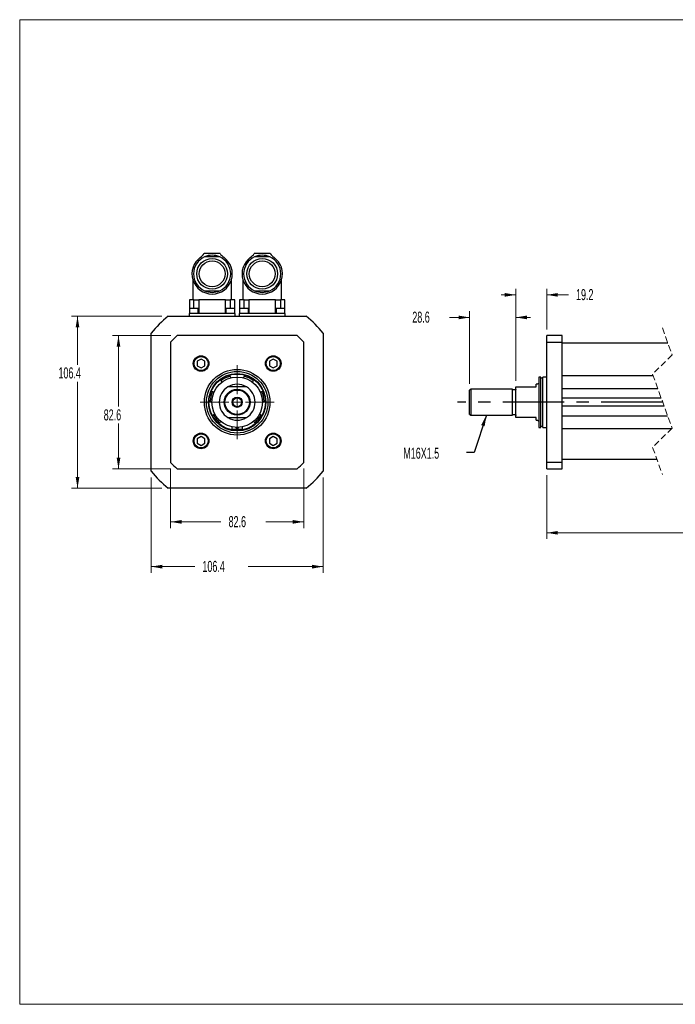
# Model space of a CAD drawing. Header units: millimetres. Extents: x 6 to 273, y 6 to 209.
# Tile 1 of 2: x 6 to 141, y 6 to 209. Entities that reach past the tile are written whole.
import ezdxf

# ---------------------------------------------------------------- set-up
doc = ezdxf.new("R2010")
doc.units = ezdxf.units.MM
doc.linetypes.add('CENTERX2', pattern=[20.32, 12.7, -2.54, 2.54, -2.54])
doc.linetypes.add('HIDDEN', pattern=[1.905, 1.27, -0.635])
doc.styles.add('SLDTEXTSTYLE0', font='TXT', dxfattribs={"width": 0.605})
doc.dimstyles.new('SLDDIMSTYLE0', dxfattribs={"dimtxt": 2.286, "dimasz": 2.286, "dimexe": 0, "dimexo": 0.0625, "dimgap": 0.5715, "dimtad": 0, "dimtih": 1, "dimtoh": 1, "dimdec": 1, "dimlfac": 3, "dimrnd": 1e-09, "dimzin": 12, "dimdsep": 46, "dimtxsty": 'SLDTEXTSTYLE0', "dimsah": 1, "dimcen": 0.09, "dimadec": 0, "dimazin": 0, "dimtfac": 1, "dimtdec": 1, "dimtofl": 0, "dimtmove": 0, "dimatfit": 3, "dimfxl": 0, "dimtolj": 1, "dimtzin": 12, "dimarcsym": 0})
doc.dimstyles.new('SLDDIMSTYLE1', dxfattribs={"dimtxt": 2.286, "dimasz": 2.286, "dimexe": 0, "dimexo": 0.0625, "dimgap": 0.5715, "dimtad": 0, "dimtih": 1, "dimtoh": 1, "dimdec": 1, "dimlfac": 3, "dimrnd": 1e-09, "dimzin": 12, "dimdsep": 46, "dimtxsty": 'SLDTEXTSTYLE0', "dimsah": 1, "dimcen": 0.09, "dimadec": 0, "dimazin": 0, "dimtfac": 1, "dimtdec": 1, "dimtofl": 0, "dimtmove": 0, "dimatfit": 3, "dimfxl": 0, "dimtolj": 1, "dimtzin": 12, "dimarcsym": 0})
doc.dimstyles.new('SLDDIMSTYLE2', dxfattribs={"dimtxt": 2.286, "dimasz": 2.286, "dimexe": 0, "dimexo": 0.0625, "dimgap": 0.5715, "dimtad": 0, "dimtih": 1, "dimtoh": 1, "dimdec": 0, "dimrnd": 1e-09, "dimzin": 0, "dimdsep": 46, "dimtxsty": 'Standard', "dimsah": 1, "dimcen": 0.09, "dimadec": 0, "dimazin": 0, "dimtfac": 1, "dimtdec": 0, "dimtofl": 0, "dimtmove": 0, "dimatfit": 3, "dimfxl": 0, "dimtolj": 1, "dimtzin": 0, "dimarcsym": 0})

# ---------------------------------------------------------------- blocks, each defined once
blk = doc.blocks.new('SW_BROKEN_VIEW_0')
at = {"color": 0, "linetype": 'CENTERX2'}
for p, q in [((0, 0), (-42.36, 0)), ((132.26, 0), (12.7, 0))]:
    blk.add_line(p, q, dxfattribs=at)
blk = doc.blocks.new('*D6')
at = {"color": 7, "linetype": 'Continuous', "lineweight": 0}
for p, q in [((114.92, 114.86), (114.92, 101.67)), ((194.95, 110.88), (194.95, 101.67)), ((175.09, 104.08), (173.94, 101.79)), ((175.66, 102.94), (175.09, 104.08)), ((114.92, 102.94), (148.57, 102.94)), ((173.37, 102.94), (159.6, 102.94)), ((173.94, 101.79), (173.37, 102.94)), ((194.95, 102.94), (175.66, 102.94))]:
    blk.add_line(p, q, dxfattribs=at)
for points in [[(114.92, 102.94), (117.2, 102.56), (117.2, 103.32)], [(194.95, 102.94), (192.66, 103.32), (192.66, 102.56)]]:
    blk.add_solid(points, dxfattribs=at)
at = {"color": 7, "linetype": 'Continuous', "lineweight": 0, "insert": (150.16, 104.13), "char_height": 2.286, "attachment_point": 1, "style": 'SLDTEXTSTYLE0'}
blk.add_mtext('345.4', dxfattribs=at)
blk = doc.blocks.new('*D7')
at = {"color": 7, "linetype": 'Continuous', "lineweight": 0}
for p, q in [((108.53, 134.33), (108.53, 153.32)), ((114.92, 144.92), (114.92, 153.32)), ((108.53, 152.05), (105.49, 152.05)), ((114.92, 152.05), (119.38, 152.05))]:
    blk.add_line(p, q, dxfattribs=at)
for points in [[(108.53, 152.05), (106.25, 152.43), (106.25, 151.67)], [(114.92, 152.05), (117.2, 151.67), (117.2, 152.43)]]:
    blk.add_solid(points, dxfattribs=at)
at = {"color": 7, "linetype": 'Continuous', "lineweight": 0, "insert": (120.96, 153.24), "char_height": 2.286, "attachment_point": 1, "style": 'SLDTEXTSTYLE0'}
blk.add_mtext('19.2', dxfattribs=at)
blk = doc.blocks.new('*D8')
at = {"color": 7, "linetype": 'Continuous', "lineweight": 0}
for p, q in [((99.01, 133.68), (99.01, 148.66)), ((108.53, 134.33), (108.53, 148.66)), ((99.01, 147.39), (94.87, 147.39)), ((108.53, 147.39), (111.58, 147.39))]:
    blk.add_line(p, q, dxfattribs=at)
for points in [[(99.01, 147.39), (96.72, 147.77), (96.72, 147.01)], [(108.53, 147.39), (110.82, 147.01), (110.82, 147.77)]]:
    blk.add_solid(points, dxfattribs=at)
at = {"color": 7, "linetype": 'Continuous', "lineweight": 0, "insert": (87.18, 148.59), "char_height": 2.286, "attachment_point": 1, "style": 'SLDTEXTSTYLE0'}
blk.add_mtext('28.6', dxfattribs=at)
blk = doc.blocks.new('*D10')
at = {"color": 7, "linetype": 'Continuous', "lineweight": 0}
for p, q in [((37.29, 116.21), (37.29, 103.93)), ((64.8, 116.21), (64.8, 103.93)), ((37.29, 105.2), (47.69, 105.2)), ((64.8, 105.2), (56.97, 105.2))]:
    blk.add_line(p, q, dxfattribs=at)
for points in [[(37.29, 105.2), (39.57, 104.82), (39.57, 105.58)], [(64.8, 105.2), (62.52, 105.58), (62.52, 104.82)]]:
    blk.add_solid(points, dxfattribs=at)
at = {"color": 7, "linetype": 'Continuous', "lineweight": 0, "insert": (49.27, 106.39), "char_height": 2.286, "attachment_point": 1, "style": 'SLDTEXTSTYLE0'}
blk.add_mtext('82.6', dxfattribs=at)
blk = doc.blocks.new('*D11')
at = {"color": 7, "linetype": 'Continuous', "lineweight": 0}
for p, q in [((33.31, 114.37), (33.31, 94.69)), ((68.78, 114.37), (68.78, 94.69)), ((33.31, 95.96), (42.29, 95.96)), ((68.78, 95.96), (53.32, 95.96))]:
    blk.add_line(p, q, dxfattribs=at)
for points in [[(33.31, 95.96), (35.59, 95.57), (35.59, 96.34)], [(68.78, 95.96), (66.5, 96.34), (66.5, 95.57)]]:
    blk.add_solid(points, dxfattribs=at)
at = {"color": 7, "linetype": 'Continuous', "lineweight": 0, "insert": (43.87, 97.15), "char_height": 2.286, "attachment_point": 1, "style": 'SLDTEXTSTYLE0'}
blk.add_mtext('106.4', dxfattribs=at)
blk = doc.blocks.new('*D12')
at = {"color": 7, "linetype": 'Continuous', "lineweight": 0}
for p, q in [((37.37, 143.65), (25.29, 143.65)), ((26.56, 143.65), (26.56, 128.98)), ((26.56, 116.13), (26.56, 125.48)), ((37.37, 116.13), (25.29, 116.13))]:
    blk.add_line(p, q, dxfattribs=at)
for points in [[(26.56, 143.65), (26.18, 141.36), (26.94, 141.36)], [(26.56, 116.13), (26.94, 118.42), (26.18, 118.42)]]:
    blk.add_solid(points, dxfattribs=at)
at = {"color": 7, "linetype": 'Continuous', "lineweight": 0, "insert": (23.51, 128.42), "char_height": 2.286, "attachment_point": 1, "style": 'SLDTEXTSTYLE0'}
blk.add_mtext('82.6', dxfattribs=at)
blk = doc.blocks.new('*D13')
at = {"color": 7, "linetype": 'Continuous', "lineweight": 0}
for p, q in [((35.52, 147.63), (16.83, 147.63)), ((18.1, 147.63), (18.1, 137.64)), ((18.1, 112.15), (18.1, 134.13)), ((35.52, 112.15), (16.83, 112.15))]:
    blk.add_line(p, q, dxfattribs=at)
for points in [[(18.1, 147.63), (17.72, 145.34), (18.48, 145.34)], [(18.1, 112.15), (18.48, 114.44), (17.72, 114.44)]]:
    blk.add_solid(points, dxfattribs=at)
at = {"color": 7, "linetype": 'Continuous', "lineweight": 0, "insert": (14.17, 137.08), "char_height": 2.286, "attachment_point": 1, "style": 'SLDTEXTSTYLE0'}
blk.add_mtext('106.4', dxfattribs=at)
blk = doc.blocks.new('SW_CENTERMARKSYMBOL_0')
at = {"color": 0, "linetype": 'Continuous', "lineweight": 0}
for p, q in [((0, 1.69), (0, 7.62)), ((-1.69, 0), (-7.62, 0)), ((0, 0), (-0.85, 0)), ((0, 0), (0, 0.85)), ((0, 0), (0, -0.85)), ((0, 0), (0.85, 0)), ((1.69, 0), (7.62, 0)), ((0, -1.69), (0, -7.62))]:
    blk.add_line(p, q, dxfattribs=at)

msp = doc.modelspace()

# ---------------------------------------------------------------- linework, layer by layer
at = {"color": 7, "linetype": 'Continuous', "lineweight": 0}
for p, q in [((6.172, 208.836), (272.872, 208.836)), ((6.172, 208.836), (6.172, 5.636)), ((6.172, 5.636), (272.872, 5.636))]:
    msp.add_line(p, q, dxfattribs=at)
at = {"color": 7, "linetype": 'Continuous', "lineweight": 30}
for p, q in [((47.545, 160.556), (44.212, 160.556)), ((57.878, 160.556), (54.545, 160.556)), ((47.442, 159.889), (44.315, 159.889)), ((57.775, 159.889), (54.648, 159.889)), ((44.315, 152.889), (47.442, 152.889)), ((54.648, 152.889), (57.775, 152.889)), ((42.124, 151.056), (41.212, 151.056)), ((42.124, 149.223), (42.124, 151.056)), ((42.124, 151.056), (43.107, 151.056)), ((43.107, 151.056), (43.107, 148.223)), ((48.65, 151.056), (43.107, 151.056)), ((48.65, 148.223), (48.65, 151.056)), ((48.65, 151.056), (49.633, 151.056)), ((49.633, 151.056), (49.633, 149.223)), ((50.545, 151.056), (49.633, 151.056)), ((52.457, 151.056), (51.545, 151.056)), ((52.457, 149.223), (52.457, 151.056)), ((52.457, 151.056), (53.44, 151.056)), ((53.44, 151.056), (53.44, 148.223)), ((58.983, 151.056), (53.44, 151.056)), ((58.983, 148.223), (58.983, 151.056)), ((58.983, 151.056), (59.966, 151.056)), ((59.966, 151.056), (59.966, 149.223)), ((60.878, 151.056), (59.966, 151.056)), ((43.024, 149.223), (41.19, 149.223)), ((50.566, 149.223), (48.733, 149.223)), ((53.357, 149.223), (51.524, 149.223)), ((60.899, 149.223), (59.066, 149.223)), ((36.793, 147.627), (65.297, 147.627)), ((42.303, 148.223), (41.19, 148.223)), ((41.212, 147.627), (41.212, 148.223)), ((45.878, 148.223), (42.303, 148.223)), ((49.453, 148.223), (45.878, 148.223)), ((50.566, 148.223), (49.453, 148.223)), ((50.545, 148.223), (50.545, 147.627)), ((52.636, 148.223), (51.524, 148.223)), ((51.545, 147.627), (51.545, 148.223)), ((56.212, 148.223), (52.636, 148.223)), ((59.787, 148.223), (56.212, 148.223)), ((60.899, 148.223), (59.787, 148.223)), ((60.878, 148.223), (60.878, 147.627)), ((33.307, 115.637), (33.307, 144.142)), ((37.287, 142.294), (37.287, 117.484)), ((63.45, 143.648), (38.64, 143.648)), ((64.803, 117.484), (64.803, 142.294)), ((68.783, 144.142), (68.783, 115.637)), ((114.919, 142.294), (114.919, 143.648)), ((118.094, 143.648), (114.919, 143.648)), ((114.919, 117.484), (114.919, 142.294)), ((114.919, 142.294), (118.094, 142.294)), ((118.094, 142.294), (118.094, 143.648)), ((118.094, 117.484), (118.094, 142.294)), ((139.912, 142.055), (118.094, 142.055)), ((43.596, 138.794), (42.802, 138.335)), ((42.802, 138.335), (42.802, 137.419)), ((44.39, 138.335), (43.596, 138.794)), ((44.39, 137.419), (44.39, 138.335)), ((58.494, 138.794), (57.7, 138.335)), ((57.7, 138.335), (57.7, 137.419)), ((59.287, 138.335), (58.494, 138.794)), ((59.287, 137.419), (59.287, 138.335)), ((42.802, 137.419), (43.596, 136.961)), ((43.596, 136.961), (44.39, 137.419)), ((57.7, 137.419), (58.494, 136.961)), ((58.494, 136.961), (59.287, 137.419)), ((113.31, 135.096), (113.31, 124.682)), ((113.708, 124.682), (113.708, 135.096)), ((114.131, 124.682), (114.131, 135.096)), ((52.953, 133.064), (49.137, 133.064)), ((99.01, 127.369), (99.01, 132.409)), ((99.264, 132.556), (99.264, 127.223)), ((107.858, 127.223), (107.858, 132.556)), ((108.535, 126.714), (108.535, 133.064)), ((108.535, 133.064), (112.768, 133.064)), ((112.768, 133.064), (112.768, 133.594)), ((138.546, 130.736), (118.094, 130.736)), ((139.155, 129.043), (118.094, 129.043)), ((49.137, 126.714), (52.953, 126.714)), ((112.768, 126.714), (108.535, 126.714)), ((112.768, 126.185), (112.768, 126.714)), ((50.78, 124.689), (50.78, 124.598)), ((50.78, 124.598), (51.309, 124.598)), ((51.309, 124.598), (51.309, 124.689)), ((43.596, 122.818), (42.802, 122.36)), ((42.802, 122.36), (42.802, 121.443)), ((44.39, 122.36), (43.596, 122.818)), ((44.39, 121.443), (44.39, 122.36)), ((58.494, 122.818), (57.7, 122.36)), ((57.7, 122.36), (57.7, 121.443)), ((59.287, 122.36), (58.494, 122.818)), ((59.287, 121.443), (59.287, 122.36)), ((42.802, 121.443), (43.596, 120.985)), ((43.596, 120.985), (44.39, 121.443)), ((57.7, 121.443), (58.494, 120.985)), ((58.494, 120.985), (59.287, 121.443)), ((118.094, 118.173), (137.627, 118.173)), ((38.64, 116.131), (63.45, 116.131)), ((118.094, 117.484), (114.919, 117.484)), ((114.919, 116.131), (114.919, 117.484)), ((114.919, 116.131), (118.094, 116.131)), ((118.094, 116.131), (118.094, 117.484)), ((65.297, 112.152), (36.793, 112.152))]:
    msp.add_line(p, q, dxfattribs=at)
at = {"color": 7, "linetype": 'HIDDEN', "lineweight": 0}
for p, q in [((138.77, 145.23), (140.77, 139.672)), ((140.77, 139.672), (136.77, 135.672)), ((136.77, 135.672), (140.77, 124.556)), ((140.77, 124.556), (136.77, 120.556)), ((136.77, 120.556), (138.77, 114.998))]:
    msp.add_line(p, q, dxfattribs=at)
at = {"color": 7, "linetype": 'Continuous', "lineweight": 30}
for centre, radius in [((45.878, 156.389), 3.167), ((45.878, 156.389), 2.667), ((56.212, 156.389), 3.167), ((56.212, 156.389), 2.667), ((43.594, 137.877), 1.609), ((43.596, 137.877), 1.588), ((43.596, 137.877), 1.455), ((58.496, 137.877), 1.609), ((58.494, 137.877), 1.588), ((58.494, 137.877), 1.455), ((51.045, 129.889), 6.773), ((51.045, 129.889), 6.35), ((51.045, 129.889), 5.927), ((51.045, 129.889), 5.821), ((51.045, 129.889), 5.207), ((51.045, 129.889), 2.667), ((51.045, 129.889), 2.52), ((51.045, 129.889), 1.058), ((51.045, 129.889), 1.049), ((51.045, 129.889), 0.926), ((43.594, 121.901), 1.609), ((43.596, 121.901), 1.588), ((43.596, 121.901), 1.455), ((58.496, 121.901), 1.609), ((58.494, 121.901), 1.588), ((58.494, 121.901), 1.455)]:
    msp.add_circle(centre, radius, dxfattribs=at)
for centre, radius, start, end in [((41.963, 161.99), 2.667, 304.95382, 327.46864), ((49.793, 161.99), 2.667, 212.53136, 235.04618), ((52.297, 161.99), 2.667, 304.95382, 327.46864), ((60.126, 161.99), 2.667, 212.53136, 235.04618), ((45.878, 156.389), 4.167, 124.95382, 55.04618), ((45.878, 156.389), 3.833, 114.07061, 245.92939), ((45.878, 156.389), 3.833, 65.92939, 114.07061), ((45.878, 156.389), 3.833, 294.07061, 65.92939), ((56.212, 156.389), 4.167, 124.95382, 55.04618), ((56.212, 156.389), 3.833, 114.07061, 245.92939), ((56.212, 156.389), 3.833, 65.92939, 114.07061), ((56.212, 156.389), 3.833, 294.07061, 65.92939), ((45.878, 156.389), 3.833, 245.92939, 294.07061), ((56.212, 156.389), 3.833, 245.92939, 294.07061), ((51.045, 129.889), 22.754, 128.78199, 141.21801), ((51.045, 129.889), 22.754, 38.78199, 51.21801), ((51.045, 129.889), 18.525, 132.03915, 137.96085), ((51.045, 129.889), 18.525, 42.03915, 47.96085), ((46.354, 133.63), 1.588, 14.64645, 37.33716), ((51.045, 129.889), 5.556, 105.17128, 126.25729), ((51.045, 135.889), 1.588, 194.09142, 216.78212), ((51.045, 135.889), 1.588, 323.21788, 345.90858), ((51.045, 129.889), 5.556, 53.74271, 74.82872), ((55.736, 133.63), 1.588, 142.66284, 165.35355), ((51.045, 129.889), 5.556, 156.59985, 177.68586), ((46.354, 133.63), 1.588, 245.51999, 268.21069), ((51.045, 129.889), 3.704, 121.00272, 238.99728), ((51.045, 129.889), 3.704, 58.99728, 121.00272), ((51.045, 129.889), 3.704, 301.00272, 58.99728), ((55.736, 133.63), 1.588, 271.78931, 294.48001), ((51.045, 129.889), 5.556, 2.31414, 23.40015), ((45.195, 128.554), 1.588, 66.07502, 88.76573), ((56.894, 128.554), 1.588, 91.23427, 113.92498), ((45.195, 128.554), 1.588, 296.94856, 319.63926), ((51.045, 129.889), 5.556, 208.02843, 229.11443), ((51.045, 129.889), 3.704, 238.99728, 301.00272), ((51.045, 129.889), 5.556, 310.88557, 331.97157), ((56.894, 128.554), 1.588, 220.36074, 243.05144), ((48.442, 124.484), 1.588, 117.50359, 140.1943), ((48.442, 124.484), 1.588, 348.37713, 11.06783), ((51.045, 129.889), 5.556, 259.457, 280.543), ((53.648, 124.484), 1.588, 168.93217, 191.62287), ((53.648, 124.484), 1.588, 39.8057, 62.49641), ((51.045, 129.889), 18.525, 222.03915, 227.96085), ((51.045, 129.889), 18.525, 312.03915, 317.96085), ((51.045, 129.889), 22.754, 218.78199, 231.21801), ((51.045, 129.889), 22.754, 308.78199, 321.21801)]:
    msp.add_arc(centre, radius, start, end, dxfattribs=at)
for points in [[(41.878, 155.222), (41.878, 151.056)], [(49.878, 151.056), (49.878, 155.222)], [(52.212, 155.222), (52.212, 151.056)], [(60.212, 151.056), (60.212, 155.222)], [(41.212, 151.056), (41.212, 149.223)], [(50.545, 149.223), (50.545, 151.056)], [(51.545, 151.056), (51.545, 149.223)], [(60.878, 149.223), (60.878, 151.056)], [(41.19, 149.223), (41.19, 148.223)], [(43.024, 148.223), (43.024, 149.223)], [(48.733, 149.223), (48.733, 148.223)], [(50.566, 148.223), (50.566, 149.223)], [(51.524, 149.223), (51.524, 148.223)], [(53.357, 148.223), (53.357, 149.223)], [(59.066, 149.223), (59.066, 148.223)], [(60.899, 148.223), (60.899, 149.223)], [(113.708, 135.096), (113.31, 135.096)], [(114.131, 134.842), (113.708, 134.842)], [(114.919, 135.096), (114.131, 135.096)], [(118.094, 135.373), (136.877, 135.373)], [(99.264, 132.556), (99.01, 132.409)], [(107.858, 132.556), (99.264, 132.556)], [(108.366, 132.429), (107.858, 132.429)], [(112.887, 133.594), (112.768, 133.594)], [(137.852, 132.664), (118.094, 132.664)], [(99.01, 127.369), (99.264, 127.223)], [(99.264, 127.223), (107.858, 127.223)], [(107.858, 127.349), (108.366, 127.349)], [(112.768, 126.185), (112.887, 126.185)], [(118.094, 127.114), (139.849, 127.114)], [(113.31, 124.682), (113.708, 124.682)], [(113.708, 124.936), (114.131, 124.936)], [(114.131, 124.682), (114.919, 124.682)], [(140.62, 124.406), (118.094, 124.406)]]:
    msp.add_open_spline(points, degree=1, dxfattribs=at)
for points, knots in [([(108.535, 132.599), (108.534, 132.588), (108.533, 132.565), (108.523, 132.533), (108.507, 132.504), (108.486, 132.478), (108.46, 132.457), (108.431, 132.441), (108.399, 132.431), (108.377, 132.43), (108.366, 132.429)], [0, 0, 0, 0, 0.1249987, 0.2499987, 0.3749961, 0.5000012, 0.6250008, 0.7500026, 0.8750157, 1, 1, 1, 1]), ([(113.31, 134.017), (113.309, 133.995), (113.307, 133.95), (113.291, 133.885), (113.266, 133.824), (113.231, 133.767), (113.187, 133.716), (113.137, 133.673), (113.08, 133.638), (113.018, 133.613), (112.953, 133.597), (112.909, 133.595), (112.887, 133.594)], [0, 0, 0, 0, 0.100001, 0.2000015, 0.3000023, 0.4000036, 0.5000062, 0.5999979, 0.7000043, 0.800006, 0.9000041, 1, 1, 1, 1]), ([(108.366, 127.349), (108.377, 127.349), (108.399, 127.347), (108.431, 127.337), (108.46, 127.322), (108.486, 127.301), (108.507, 127.275), (108.523, 127.245), (108.533, 127.213), (108.534, 127.191), (108.535, 127.18)], [0, 0, 0, 0, 0.1249843, 0.2499976, 0.3749993, 0.499998, 0.625003, 0.7499993, 0.8750015, 1, 1, 1, 1]), ([(112.887, 126.185), (112.909, 126.184), (112.953, 126.182), (113.018, 126.166), (113.08, 126.141), (113.137, 126.106), (113.187, 126.062), (113.231, 126.012), (113.266, 125.955), (113.291, 125.893), (113.307, 125.828), (113.309, 125.784), (113.31, 125.762)], [0, 0, 0, 0, 0.0999959, 0.1999941, 0.299996, 0.4000021, 0.4999938, 0.5999966, 0.6999981, 0.7999983, 0.9, 1, 1, 1, 1])]:
    msp.add_open_spline(points, degree=3, knots=knots, dxfattribs=at)

# ---------------------------------------------------------------- block references
at = {"color": 7, "linetype": 'Continuous', "lineweight": 0}
msp.add_blockref('SW_CENTERMARKSYMBOL_0', (51.045, 129.889), dxfattribs=at)
at = {"color": 7, "linetype": 'Continuous'}
msp.add_blockref('SW_BROKEN_VIEW_0', (138.85, 129.889), dxfattribs=at)

# ---------------------------------------------------------------- texts
at = {"color": 7, "linetype": 'Continuous', "lineweight": 0, "insert": (85.323, 120.516), "char_height": 2.286, "attachment_point": 1, "style": 'SLDTEXTSTYLE0'}
msp.add_mtext('M16X1.5', dxfattribs=at)

# ---------------------------------------------------------------- dimensions: what is measured, and where the dimension line sits
at = {"color": 7, "linetype": 'Continuous', "lineweight": 0}
for base, p1, p2, dimstyle, picture, middle in [((108.535, 152.047), (114.919, 143.648), (108.535, 133.064), 'SLDDIMSTYLE1', '*D7', (124.02, 152.047)), ((99.01, 147.392), (108.535, 133.064), (99.01, 132.409), 'SLDDIMSTYLE1', '*D8', (90.231, 147.392)), ((64.80323, 105.19996), (37.28656, 117.48424), (64.80323, 117.48424), 'SLDDIMSTYLE0', '*D10', (52.32731, 105.19996)), ((68.783, 95.955), (33.307, 115.637), (68.783, 115.637), 'SLDDIMSTYLE0', '*D11', (47.803, 95.955))]:
    dim = msp.add_linear_dim(base=base, p1=p1, p2=p2, dimstyle=dimstyle, dxfattribs=at)
    dim.commit()
    dim.dimension.update_dxf_attribs({"geometry": picture, "text_midpoint": middle, "dimtype": 160})
for base, p1, p2, picture, middle in [((18.103, 112.152), (36.793, 147.627), (36.793, 112.152), '*D13', (18.103, 135.884)), ((26.56, 143.648), (38.64, 116.131), (38.64, 143.648), '*D12', (26.56, 127.23))]:
    dim = msp.add_linear_dim(base=base, p1=p1, p2=p2, angle=90, dimstyle='SLDDIMSTYLE0', dxfattribs=at)
    dim.commit()
    dim.dimension.update_dxf_attribs({"geometry": picture, "text_midpoint": middle, "dimtype": 160})
dim = msp.add_linear_dim(base=(194.946, 102.936), p1=(114.919, 116.131), p2=(194.946, 112.152), text='345.4', dimstyle='SLDDIMSTYLE0', dxfattribs=at)
dim.commit()
dim.dimension.update_dxf_attribs({"geometry": '*D6', "text_midpoint": (154.084, 102.936), "dimtype": 160})

# ---------------------------------------------------------------- leaders
msp.add_leader([(102.472, 127.223), (99.915, 119.542), (98.391, 119.542)], dimstyle='SLDDIMSTYLE2', dxfattribs=at)

doc.saveas('drawing.dxf')
